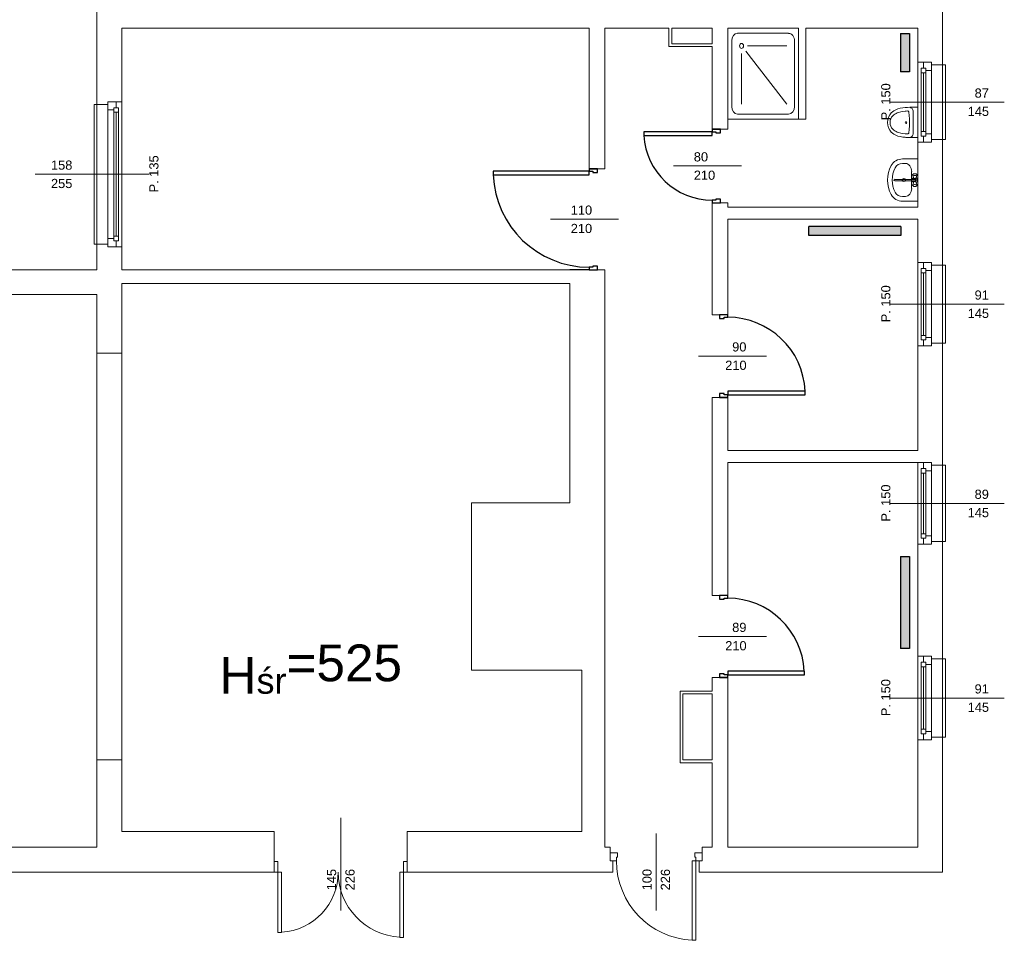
# Model space of a CAD drawing. Header units: millimetres. Extents: x 12683 to 90307, y 30842 to 62253.
# Tile 88 of 152: x 42182 to 43255, y 57746 to 58749. Entities that reach past the tile are written whole.
import ezdxf

# ---------------------------------------------------------------- set-up
doc = ezdxf.new("R2010")
doc.units = ezdxf.units.MM
doc.header["$LTSCALE"] = 0.6
doc.layers.add('zzz_podklady_drzwi', color=252, linetype='Continuous')
doc.layers.add('zzz_podklady_grzejniki_ist', color=252, linetype='Continuous')
for name, color, linetype, lineweight in [('zzz_podklady_drzwi_opisy', 252, 'Continuous', 15), ('zzz_podklady_okna_opisy', 252, 'Continuous', 15), ('zzz_podklady_opisy', 252, 'Continuous', 15), ('zzz_podklady_sciany', 252, 'Continuous', 15)]:
    doc.layers.add(name, color=color, linetype=linetype, lineweight=lineweight)
doc.styles.add('GENERATED_STYLE_1', font='ARIAL.TTF')

msp = doc.modelspace()

# ---------------------------------------------------------------- hatches: boundary and pattern name
at = {"layer": 'zzz_podklady_grzejniki_ist'}
for points in [[(43141.4, 58692.2), (43151.4, 58692.2), (43151.4, 58734), (43141.4, 58734)], [(43041.8, 58523.9), (43041.8, 58513.9), (43141.8, 58513.9), (43141.8, 58523.9)], [(43141.4, 58064.3), (43151.4, 58064.3), (43151.4, 58164.3), (43141.4, 58164.3)]]:
    msp.add_hatch(color=256, dxfattribs=at).paths.add_polyline_path(points, flags=0)

# ---------------------------------------------------------------- linework, layer by layer
at = {"layer": 'zzz_podklady_drzwi'}
for p, q in [((42936.4, 58629.7), (42945.4, 58629.7)), ((42936.4, 58629.7), (42936.4, 58626.9)), ((42945.4, 58629.7), (42936.4, 58629.7)), ((42936.4, 58629.7), (42945.4, 58629.7)), ((42945.4, 58625.7), (42945.4, 58629.7)), ((42936.4, 58626.9), (42862, 58626.9)), ((42862, 58626.9), (42862, 58622.9)), ((42862, 58622.9), (42936.4, 58622.9)), ((42936.4, 58626.9), (42940.4, 58626.9)), ((42936.4, 58622.9), (42936.4, 58626.9)), ((42940.4, 58626.9), (42940.4, 58625.7)), ((42940.4, 58625.7), (42945.4, 58625.7)), ((42802.4, 58586.7), (42811.4, 58586.7)), ((42802.4, 58586.7), (42802.4, 58583.9)), ((42811.4, 58586.7), (42802.4, 58586.7)), ((42802.4, 58586.7), (42811.4, 58586.7)), ((42811.4, 58582.7), (42811.4, 58586.7)), ((42802.4, 58583.9), (42698, 58583.9)), ((42698, 58583.9), (42698, 58579.9)), ((42698, 58579.9), (42802.4, 58579.9)), ((42802.4, 58583.9), (42806.4, 58583.9)), ((42802.4, 58579.9), (42802.4, 58583.9)), ((42806.4, 58583.9), (42806.4, 58582.7)), ((42806.4, 58582.7), (42811.4, 58582.7)), ((42945.4, 58553.7), (42940.4, 58553.7)), ((42940.4, 58553.7), (42940.4, 58552.5)), ((42945.4, 58549.7), (42945.4, 58553.7)), ((42940.4, 58552.5), (42936.4, 58552.5)), ((42936.4, 58552.5), (42936.4, 58549.7)), ((42936.4, 58549.7), (42945.4, 58549.7)), ((42936.4, 58549.7), (42945.4, 58549.7)), ((42936.4, 58549.7), (42945.4, 58549.7)), ((42806.4, 58479.5), (42802.4, 58479.5)), ((42802.4, 58479.5), (42802.4, 58476.7)), ((42811.4, 58480.7), (42806.4, 58480.7)), ((42806.4, 58480.7), (42806.4, 58479.5)), ((42811.4, 58476.7), (42811.4, 58480.7)), ((42802.4, 58476.7), (42781.4, 58476.7)), ((42802.4, 58476.7), (42811.4, 58476.7)), ((42802.4, 58476.7), (42811.4, 58476.7)), ((42802.4, 58476.7), (42811.4, 58476.7)), ((42953.4, 58427.7), (42944.4, 58427.7)), ((42944.4, 58427.7), (42944.4, 58423.7)), ((42953.4, 58427.7), (42944.4, 58427.7)), ((42953.4, 58427.7), (42944.4, 58427.7)), ((42949.4, 58423.7), (42949.4, 58424.9)), ((42949.4, 58424.9), (42953.4, 58424.9)), ((42953.4, 58424.9), (42953.4, 58427.7)), ((42944.4, 58423.7), (42949.4, 58423.7)), ((42949.4, 58341.7), (42944.4, 58341.7)), ((42944.4, 58341.7), (42944.4, 58337.7)), ((42949.4, 58340.5), (42949.4, 58341.7)), ((42953.4, 58340.5), (42949.4, 58340.5)), ((43037.8, 58344.5), (42953.4, 58344.5)), ((42953.4, 58344.5), (42953.4, 58340.5)), ((42953.4, 58337.7), (42953.4, 58340.5)), ((42953.4, 58340.5), (43037.8, 58340.5)), ((43037.8, 58340.5), (43037.8, 58344.5)), ((42953.4, 58337.7), (42944.4, 58337.7)), ((42944.4, 58337.7), (42953.4, 58337.7)), ((42953.4, 58337.7), (42944.4, 58337.7)), ((42953.4, 58121.7), (42944.4, 58121.7)), ((42944.4, 58121.7), (42944.4, 58117.7)), ((42953.4, 58121.7), (42944.4, 58121.7)), ((42953.4, 58121.7), (42944.4, 58121.7)), ((42944.4, 58117.7), (42949.4, 58117.7)), ((42949.4, 58117.7), (42949.4, 58118.9)), ((42949.4, 58118.9), (42953.4, 58118.9)), ((42953.4, 58118.9), (42953.4, 58121.7)), ((43036.8, 58039.5), (42953.4, 58039.5)), ((42953.4, 58039.5), (42953.4, 58035.5)), ((43036.8, 58035.5), (43036.8, 58039.5)), ((42949.4, 58036.7), (42944.4, 58036.7)), ((42944.4, 58036.7), (42944.4, 58032.7)), ((42953.4, 58032.7), (42944.4, 58032.7)), ((42944.4, 58032.7), (42953.4, 58032.7)), ((42953.4, 58032.7), (42944.4, 58032.7)), ((42949.4, 58035.5), (42949.4, 58036.7)), ((42953.4, 58035.5), (42949.4, 58035.5)), ((42953.4, 58032.7), (42953.4, 58035.5)), ((42953.4, 58035.5), (43036.8, 58035.5))]:
    msp.add_line(p, q, dxfattribs=at)
for centre, radius, start, end in [((42936.4, 58626.9), 74.4, 183.0819, 270), ((42802.4, 58583.9), 104.4, 182.1958, 270), ((42953.4, 58340.5), 84.4, 2.7165, 90), ((42953.4, 58035.5), 83.4, 2.7491, 90)]:
    msp.add_arc(centre, radius, start, end, dxfattribs=at)
at = {"layer": 'zzz_podklady_drzwi_opisy'}
for p, q in [((42894.3, 58589.7), (42968.4, 58589.7)), ((42760.3, 58531.7), (42834.4, 58531.7)), ((42995.5, 58382.7), (42921.4, 58382.7)), ((42995.5, 58077.2), (42921.4, 58077.2))]:
    msp.add_line(p, q, dxfattribs=at)
at = {"layer": 'zzz_podklady_grzejniki_ist'}
for p, q in [((43141.4, 58734), (43151.4, 58734)), ((43141.4, 58734), (43141.4, 58692.2)), ((43151.4, 58734), (43151.4, 58692.2)), ((43151.4, 58692.2), (43141.4, 58692.2)), ((43041.8, 58513.9), (43041.8, 58523.9)), ((43141.8, 58523.9), (43041.8, 58523.9)), ((43141.8, 58523.9), (43141.8, 58513.9)), ((43141.8, 58513.9), (43041.8, 58513.9)), ((43141.4, 58164.3), (43151.4, 58164.3)), ((43141.4, 58164.3), (43141.4, 58064.3)), ((43151.4, 58164.3), (43151.4, 58064.3)), ((43151.4, 58064.3), (43141.4, 58064.3))]:
    msp.add_line(p, q, dxfattribs=at)
at = {"layer": 'zzz_podklady_okna_opisy'}
for p, q in [((42531.9, 57778.6), (42531.9, 57879.7)), ((42875.4, 57778.6), (42875.4, 57862.7))]:
    msp.add_line(p, q, dxfattribs=at)
at = {"layer": 'zzz_podklady_sciany'}
for p, q in [((42266.4, 58766.7), (42266.4, 58656.7)), ((43187.4, 58699.7), (43187.4, 58766.7)), ((42293.4, 58659.7), (42293.4, 58739.7)), ((42293.4, 58739.7), (42802.4, 58739.7)), ((42802.4, 58739.7), (42802.4, 58586.7)), ((42819.4, 58739.7), (42889.4, 58739.7)), ((42819.4, 58586.7), (42819.4, 58739.7)), ((42889.4, 58739.7), (42889.4, 58719.7)), ((42892.4, 58739.7), (42936.4, 58739.7)), ((42892.4, 58722.7), (42892.4, 58739.7)), ((42936.4, 58739.7), (42936.4, 58722.7)), ((42953.4, 58739.7), (43030.4, 58739.7)), ((42953.4, 58629.7), (42953.4, 58739.7)), ((42953.4, 58739.7), (42953.4, 58640.7)), ((43030.4, 58739.7), (42953.4, 58739.7)), ((43030.4, 58739.7), (43030.4, 58640.7)), ((43030.4, 58640.7), (43030.4, 58739.7)), ((43038.4, 58739.7), (43160.4, 58739.7)), ((43038.4, 58640.7), (43038.4, 58739.7)), ((43160.4, 58739.7), (43160.4, 58702.7)), ((42957.7, 58725.9), (42957.7, 58654.4)), ((42964.1, 58734.2), (43019.7, 58734.2)), ((43026.1, 58725.9), (43026.1, 58654.4)), ((42889.4, 58719.7), (42936.4, 58719.7)), ((42936.4, 58722.7), (42892.4, 58722.7)), ((42936.4, 58719.7), (42936.4, 58629.7)), ((42972.9, 58714.6), (43017.6, 58657.2)), ((42974.8, 58720.4), (43017.6, 58720.4)), ((42968.4, 58712.2), (42968.4, 58657.2)), ((43166.4, 58702.7), (43160.4, 58702.7)), ((43160.4, 58615.7), (43160.4, 58702.7)), ((43160.4, 58615.7), (43160.4, 58702.7)), ((43175.4, 58702.7), (43166.4, 58702.7)), ((43166.4, 58702.7), (43175.4, 58702.7)), ((43175.4, 58702.7), (43166.4, 58702.7)), ((43175.4, 58699.7), (43175.4, 58702.7)), ((43175.4, 58699.7), (43175.4, 58702.7)), ((43187.4, 58699.7), (43175.4, 58699.7)), ((43187.4, 58618.7), (43187.4, 58699.7)), ((43190.4, 58699.7), (43187.4, 58699.7)), ((43190.4, 58618.7), (43190.4, 58699.7)), ((42263.4, 58504.7), (42263.4, 58656.7)), ((42263.4, 58656.7), (42266.4, 58656.7)), ((42266.4, 58656.7), (42278.4, 58656.7)), ((42266.4, 58504.7), (42266.4, 58656.7)), ((42278.4, 58656.7), (42278.4, 58659.7)), ((42278.4, 58659.7), (42287.4, 58659.7)), ((42287.4, 58659.7), (42278.4, 58659.7)), ((42278.4, 58659.7), (42287.4, 58659.7)), ((42278.4, 58656.7), (42278.4, 58659.7)), ((42287.4, 58659.7), (42293.4, 58659.7)), ((42293.4, 58501.7), (42293.4, 58659.7)), ((42293.4, 58501.7), (42293.4, 58659.7)), ((43134.1, 58649.8), (43132.7, 58648.8)), ((43135.6, 58650.6), (43134.1, 58649.8)), ((43137.1, 58651.3), (43135.6, 58650.6)), ((43138.7, 58651.8), (43137.1, 58651.3)), ((43141.3, 58652.5), (43138.7, 58651.8)), ((43143.9, 58652.9), (43141.3, 58652.5)), ((43146.5, 58653.3), (43143.9, 58652.9)), ((43144.2, 58649.1), (43146.7, 58649.4)), ((43147.3, 58653.4), (43146.5, 58653.3)), ((43146.7, 58649.4), (43147.5, 58649.5)), ((43149.2, 58653.5), (43147.3, 58653.4)), ((43147.5, 58649.5), (43149.3, 58649.6)), ((43151.6, 58653.6), (43149.2, 58653.5)), ((43149.3, 58649.6), (43149.6, 58649.6)), ((43149.6, 58649.6), (43149.8, 58649.5)), ((43149.8, 58649.5), (43150, 58649.3)), ((43150, 58649.3), (43150.2, 58649)), ((43151.6, 58653.6), (43152.3, 58653.5)), ((43152, 58653.6), (43151.6, 58653.6)), ((43155.3, 58653.6), (43152, 58653.6)), ((43152.3, 58653.5), (43152.9, 58653.2)), ((43152.9, 58653.2), (43153.5, 58652.7)), ((43153.5, 58652.7), (43154.1, 58652.2)), ((43154.1, 58652.2), (43154.5, 58651.5)), ((43154.5, 58651.5), (43154.9, 58650.7)), ((43154.9, 58650.7), (43155.2, 58649.9)), ((43155.2, 58649.9), (43155.3, 58649)), ((43155.7, 58653.6), (43155.3, 58653.6)), ((43158, 58653.6), (43155.7, 58653.6)), ((42953.4, 58640.7), (43030.4, 58640.7)), ((42964.1, 58646.2), (43019.7, 58646.2)), ((43030.4, 58640.7), (43038.4, 58640.7)), ((43127.6, 58640.1), (43127.4, 58637.1)), ((43128.4, 58643), (43127.6, 58640.1)), ((43129.7, 58645.5), (43128.4, 58643)), ((43131.4, 58647.6), (43129.7, 58645.5)), ((43130.2, 58637.1), (43130.4, 58639.2)), ((43130.4, 58639.2), (43130.9, 58641.2)), ((43130.9, 58641.2), (43131.8, 58642.9)), ((43132.7, 58648.8), (43131.4, 58647.6)), ((43131.8, 58642.9), (43133.1, 58644.4)), ((43133.1, 58644.4), (43134.1, 58645.4)), ((43134.1, 58645.4), (43135.3, 58646.2)), ((43135.3, 58646.2), (43136.6, 58647)), ((43136.6, 58647), (43137.9, 58647.6)), ((43137.9, 58647.6), (43139.3, 58648)), ((43139.3, 58648), (43141.7, 58648.6)), ((43141.7, 58648.6), (43144.2, 58649.1)), ((43150.2, 58649), (43150.4, 58648.7)), ((43150.4, 58648.7), (43150.4, 58648.3)), ((43150.4, 58648.3), (43150.9, 58644.6)), ((43150.9, 58644.6), (43151.2, 58640.9)), ((43151.2, 58640.9), (43151.2, 58639.8)), ((43151.2, 58639.8), (43151.2, 58634.4)), ((43155.3, 58649), (43155.4, 58648)), ((43155.4, 58648), (43155.4, 58626.2)), ((42936.4, 58629.7), (42953.4, 58629.7)), ((43127.4, 58637.1), (43127.6, 58634.1)), ((43127.6, 58634.1), (43128.4, 58631.2)), ((43128.4, 58631.2), (43129.7, 58628.7)), ((43129.7, 58628.7), (43131.4, 58626.6)), ((43130.4, 58635), (43130.2, 58637.1)), ((43130.9, 58633), (43130.4, 58635)), ((43131.8, 58631.3), (43130.9, 58633)), ((43133.1, 58629.8), (43131.8, 58631.3)), ((43134.1, 58628.8), (43133.1, 58629.8)), ((43135.3, 58627.9), (43134.1, 58628.8)), ((43136.6, 58627.2), (43135.3, 58627.9)), ((43150.9, 58629.6), (43150.4, 58625.8)), ((43151.2, 58633.3), (43150.9, 58629.6)), ((43151.2, 58634.4), (43151.2, 58633.3)), ((43131.4, 58626.6), (43132.7, 58625.4)), ((43132.7, 58625.4), (43134.1, 58624.4)), ((43134.1, 58624.4), (43135.6, 58623.5)), ((43135.6, 58623.5), (43137.1, 58622.9)), ((43137.9, 58626.6), (43136.6, 58627.2)), ((43137.1, 58622.9), (43138.7, 58622.3)), ((43139.3, 58626.2), (43137.9, 58626.6)), ((43138.7, 58622.3), (43141.3, 58621.7)), ((43141.7, 58625.6), (43139.3, 58626.2)), ((43141.3, 58621.7), (43143.9, 58621.2)), ((43144.2, 58625.1), (43141.7, 58625.6)), ((43143.9, 58621.2), (43146.5, 58620.9)), ((43146.7, 58624.8), (43144.2, 58625.1)), ((43146.5, 58620.9), (43147.3, 58620.8)), ((43147.5, 58624.7), (43146.7, 58624.8)), ((43147.3, 58620.8), (43149.2, 58620.7)), ((43149.3, 58624.6), (43147.5, 58624.7)), ((43149.2, 58620.7), (43151.7, 58620.6)), ((43149.6, 58624.6), (43149.3, 58624.6)), ((43149.8, 58624.7), (43149.6, 58624.6)), ((43150, 58624.9), (43149.8, 58624.7)), ((43150.2, 58625.2), (43150, 58624.9)), ((43150.4, 58625.5), (43150.2, 58625.2)), ((43150.4, 58625.8), (43150.4, 58625.5)), ((43152.3, 58620.7), (43151.6, 58620.6)), ((43152, 58620.6), (43151.6, 58620.6)), ((43155.3, 58620.6), (43152, 58620.6)), ((43152.9, 58621), (43152.3, 58620.7)), ((43153.5, 58621.4), (43152.9, 58621)), ((43154.1, 58622), (43153.5, 58621.4)), ((43154.5, 58622.7), (43154.1, 58622)), ((43154.9, 58623.5), (43154.5, 58622.7)), ((43155.2, 58624.3), (43154.9, 58623.5)), ((43155.3, 58625.2), (43155.2, 58624.3)), ((43155.4, 58626.2), (43155.3, 58625.2)), ((43156.1, 58620.6), (43155.3, 58620.6)), ((43187.4, 58618.7), (43175.4, 58618.7)), ((43175.4, 58618.7), (43175.4, 58615.7)), ((43175.4, 58618.7), (43175.4, 58615.7)), ((43187.4, 58481.7), (43187.4, 58618.7)), ((43187.4, 58618.7), (43190.4, 58618.7)), ((43166.4, 58615.7), (43160.4, 58615.7)), ((43160.4, 58615.7), (43160.4, 58544.7)), ((43175.4, 58615.7), (43166.4, 58615.7)), ((43175.4, 58615.7), (43166.4, 58615.7)), ((43175.4, 58615.7), (43166.4, 58615.7)), ((43160.4, 58597.4), (43143.6, 58597.4)), ((43160.4, 58551.4), (43160.4, 58597.4)), ((42802.4, 58586.7), (42819.4, 58586.7)), ((43147, 58592.4), (43143.6, 58592.4)), ((43157.3, 58575.1), (43135.2, 58575.1)), ((43153.6, 58583.5), (43153.6, 58583.5)), ((43153.6, 58565.2), (43153.6, 58583.5)), ((43154.9, 58580.4), (43154.7, 58580.1)), ((43154.7, 58580.1), (43154.9, 58579.8)), ((43155.9, 58576.4), (43154.7, 58580.1)), ((43154.9, 58580.4), (43155.2, 58580.9)), ((43154.9, 58579.8), (43155.3, 58579.6)), ((43155.6, 58581.1), (43155.2, 58580.9)), ((43155.3, 58579.6), (43155.9, 58579.4)), ((43156.1, 58581.3), (43155.6, 58581.1)), ((43155.9, 58579.4), (43156.7, 58579.3)), ((43156.8, 58581.3), (43156.1, 58581.3)), ((43156.7, 58579.3), (43157.5, 58579.3)), ((43157.5, 58581.3), (43156.8, 58581.3)), ((43158.1, 58581.3), (43157.5, 58581.3)), ((43157.5, 58579.3), (43158.3, 58579.4)), ((43158.7, 58581.1), (43158.1, 58581.3)), ((43158.3, 58576.4), (43159.5, 58580.1)), ((43158.3, 58579.4), (43159, 58579.6)), ((43159, 58580.9), (43158.7, 58581.1)), ((43159.4, 58580.4), (43159, 58580.9)), ((43159, 58579.6), (43159.4, 58579.8)), ((43159.5, 58580.1), (43159.4, 58580.4)), ((43159.4, 58579.8), (43159.5, 58580.1)), ((43135.2, 58573.6), (43157.3, 58573.6)), ((43155.9, 58572.3), (43154.7, 58568.6)), ((43154.9, 58568.9), (43154.7, 58568.6)), ((43154.7, 58568.6), (43154.9, 58568.3)), ((43155.3, 58569.1), (43154.9, 58568.9)), ((43154.9, 58568.3), (43155.2, 58567.8)), ((43155.2, 58567.8), (43155.6, 58567.6)), ((43155.9, 58569.3), (43155.3, 58569.1)), ((43155.6, 58567.6), (43156.1, 58567.4)), ((43156.7, 58569.4), (43155.9, 58569.3)), ((43156.1, 58567.4), (43156.8, 58567.4)), ((43157.5, 58569.4), (43156.7, 58569.4)), ((43156.8, 58567.4), (43157.5, 58567.4)), ((43158.3, 58569.3), (43157.5, 58569.4)), ((43157.5, 58567.4), (43158.1, 58567.4)), ((43158.1, 58567.4), (43158.7, 58567.6)), ((43158.3, 58572.3), (43159.5, 58568.6)), ((43159, 58569.1), (43158.3, 58569.3)), ((43158.7, 58567.6), (43159, 58567.8)), ((43159.4, 58568.9), (43159, 58569.1)), ((43159.4, 58568.3), (43159, 58567.8)), ((43159.5, 58568.6), (43159.4, 58568.9)), ((43159.4, 58568.3), (43159.5, 58568.6)), ((43147, 58556.4), (43143.6, 58556.4)), ((42936.4, 58549.7), (42953.4, 58549.7)), ((42936.4, 58549.7), (42936.4, 58427.7)), ((42953.4, 58544.7), (42953.4, 58549.7)), ((43160.4, 58544.7), (42953.4, 58544.7)), ((43160.4, 58551.4), (43143.6, 58551.4)), ((42953.4, 58427.7), (42953.4, 58531.7)), ((42953.4, 58531.7), (43160.4, 58531.7)), ((43160.4, 58531.7), (43160.4, 58484.7)), ((42266.4, 58504.7), (42263.4, 58504.7)), ((42266.4, 58504.7), (42278.4, 58504.7)), ((42266.4, 58504.7), (42266.4, 58476.7)), ((42278.4, 58504.7), (42278.4, 58501.7)), ((42278.4, 58504.7), (42278.4, 58501.7)), ((42278.4, 58501.7), (42287.4, 58501.7)), ((42278.4, 58501.7), (42287.4, 58501.7)), ((42278.4, 58501.7), (42287.4, 58501.7)), ((42287.4, 58501.7), (42293.4, 58501.7)), ((42293.4, 58476.7), (42293.4, 58501.7)), ((43166.4, 58484.7), (43160.4, 58484.7)), ((43160.4, 58393.7), (43160.4, 58484.7)), ((43160.4, 58393.7), (43160.4, 58484.7)), ((43175.4, 58484.7), (43166.4, 58484.7)), ((43166.4, 58484.7), (43175.4, 58484.7)), ((43175.4, 58484.7), (43166.4, 58484.7)), ((43175.4, 58481.7), (43175.4, 58484.7)), ((43175.4, 58481.7), (43175.4, 58484.7)), ((43187.4, 58481.7), (43175.4, 58481.7)), ((43187.4, 58396.7), (43187.4, 58481.7)), ((43190.4, 58481.7), (43187.4, 58481.7)), ((43190.4, 58396.7), (43190.4, 58481.7)), ((42266.4, 58476.7), (41954.4, 58476.7)), ((42819.4, 58476.7), (42293.4, 58476.7)), ((42811.4, 58476.7), (42819.4, 58476.7)), ((42819.4, 58222.7), (42819.4, 58476.7)), ((42293.4, 58385.7), (42293.4, 58461.7)), ((42293.4, 58461.7), (42781.4, 58461.7)), ((42781.4, 58461.7), (42781.4, 58222.7)), ((41981.4, 58449.7), (42266.4, 58449.7)), ((42266.4, 58449.7), (42266.4, 58385.7)), ((42953.4, 58427.7), (42936.4, 58427.7)), ((43166.4, 58393.7), (43160.4, 58393.7)), ((43160.4, 58393.7), (43160.4, 58279.7)), ((43175.4, 58393.7), (43166.4, 58393.7)), ((43175.4, 58393.7), (43166.4, 58393.7)), ((43175.4, 58393.7), (43166.4, 58393.7)), ((43187.4, 58396.7), (43175.4, 58396.7)), ((43175.4, 58396.7), (43175.4, 58393.7)), ((43175.4, 58396.7), (43175.4, 58393.7)), ((43187.4, 58263.7), (43187.4, 58396.7)), ((43187.4, 58396.7), (43190.4, 58396.7)), ((42266.4, 58385.7), (42293.4, 58385.7)), ((42266.4, 58385.7), (42266.4, 57942.7)), ((42293.4, 57942.7), (42293.4, 58385.7)), ((42953.4, 58337.7), (42936.4, 58337.7)), ((42936.4, 58337.7), (42936.4, 58121.7)), ((42953.4, 58279.7), (42953.4, 58337.7)), ((43160.4, 58279.7), (42953.4, 58279.7)), ((42953.4, 58121.7), (42953.4, 58266.7)), ((42953.4, 58266.7), (43160.4, 58266.7)), ((43166.4, 58266.7), (43160.4, 58266.7)), ((43160.4, 58177.7), (43160.4, 58266.7)), ((43160.4, 58177.7), (43160.4, 58266.7)), ((43175.4, 58266.7), (43166.4, 58266.7)), ((43166.4, 58266.7), (43175.4, 58266.7)), ((43175.4, 58266.7), (43166.4, 58266.7)), ((43175.4, 58263.7), (43175.4, 58266.7)), ((43175.4, 58263.7), (43175.4, 58266.7)), ((43187.4, 58263.7), (43175.4, 58263.7)), ((43187.4, 58180.7), (43187.4, 58263.7)), ((43190.4, 58263.7), (43187.4, 58263.7)), ((43190.4, 58180.7), (43190.4, 58263.7)), ((42781.4, 58222.7), (42674.4, 58222.7)), ((42674.4, 58222.7), (42674.4, 58040.7)), ((42819.4, 58040.7), (42819.4, 58222.7)), ((43166.4, 58177.7), (43160.4, 58177.7)), ((43160.4, 58177.7), (43160.4, 58055.7)), ((43175.4, 58177.7), (43166.4, 58177.7)), ((43175.4, 58177.7), (43166.4, 58177.7)), ((43175.4, 58177.7), (43166.4, 58177.7)), ((43187.4, 58180.7), (43175.4, 58180.7)), ((43175.4, 58180.7), (43175.4, 58177.7)), ((43175.4, 58180.7), (43175.4, 58177.7)), ((43187.4, 58052.7), (43187.4, 58180.7)), ((43187.4, 58180.7), (43190.4, 58180.7)), ((42953.4, 58121.7), (42936.4, 58121.7)), ((43166.4, 58055.7), (43160.4, 58055.7)), ((43160.4, 57964.7), (43160.4, 58055.7)), ((43160.4, 57964.7), (43160.4, 58055.7)), ((43175.4, 58055.7), (43166.4, 58055.7)), ((43166.4, 58055.7), (43175.4, 58055.7)), ((43175.4, 58055.7), (43166.4, 58055.7)), ((43175.4, 58052.7), (43175.4, 58055.7)), ((43175.4, 58052.7), (43175.4, 58055.7)), ((43187.4, 58052.7), (43175.4, 58052.7)), ((43187.4, 57967.7), (43187.4, 58052.7)), ((43190.4, 58052.7), (43187.4, 58052.7)), ((43190.4, 57967.7), (43190.4, 58052.7)), ((42674.4, 58040.7), (42794.4, 58040.7)), ((42794.4, 58040.7), (42794.4, 57864.7)), ((42819.4, 57847.7), (42819.4, 58040.7)), ((42953.4, 58032.7), (42936.4, 58032.7)), ((42936.4, 58032.7), (42936.4, 58017.7)), ((42953.4, 57847.7), (42953.4, 58032.7)), ((42936.4, 58017.7), (42901.4, 58017.7)), ((42901.4, 58017.7), (42901.4, 57939.7)), ((42904.4, 58014.7), (42936.4, 58014.7)), ((42904.4, 57942.7), (42904.4, 58014.7)), ((42936.4, 58014.7), (42936.4, 57942.7)), ((43166.4, 57964.7), (43160.4, 57964.7)), ((43160.4, 57964.7), (43160.4, 57847.7)), ((43175.4, 57964.7), (43166.4, 57964.7)), ((43175.4, 57964.7), (43166.4, 57964.7)), ((43175.4, 57964.7), (43166.4, 57964.7)), ((43187.4, 57967.7), (43175.4, 57967.7)), ((43175.4, 57967.7), (43175.4, 57964.7)), ((43175.4, 57967.7), (43175.4, 57964.7)), ((43187.4, 57820.7), (43187.4, 57967.7)), ((43187.4, 57967.7), (43190.4, 57967.7)), ((42293.4, 57942.7), (42266.4, 57942.7)), ((42266.4, 57942.7), (42266.4, 57847.7)), ((42293.4, 57864.7), (42293.4, 57942.7)), ((42936.4, 57942.7), (42904.4, 57942.7)), ((42901.4, 57939.7), (42936.4, 57939.7)), ((42936.4, 57939.7), (42936.4, 57847.7)), ((42459.4, 57864.7), (42293.4, 57864.7)), ((42459.4, 57832.2), (42459.4, 57864.7)), ((42604.4, 57832.2), (42604.4, 57864.7)), ((42794.4, 57864.7), (42604.4, 57864.7)), ((42266.4, 57847.7), (41981.4, 57847.7)), ((42825.4, 57847.7), (42819.4, 57847.7)), ((42825.4, 57841.7), (42825.4, 57847.7)), ((42925.4, 57841.7), (42925.4, 57847.7)), ((42936.4, 57847.7), (42925.4, 57847.7)), ((43160.4, 57847.7), (42953.4, 57847.7)), ((42825.4, 57832.7), (42825.4, 57841.7)), ((42825.4, 57841.7), (42833.4, 57841.7)), ((42825.4, 57832.7), (42825.4, 57841.7)), ((42825.4, 57832.7), (42825.4, 57841.7)), ((42833.4, 57836.7), (42832.2, 57836.7)), ((42832.2, 57836.7), (42832.2, 57832.7)), ((42833.4, 57841.7), (42833.4, 57836.7)), ((42917.4, 57836.7), (42917.4, 57841.7)), ((42917.4, 57841.7), (42925.4, 57841.7)), ((42918.6, 57836.7), (42917.4, 57836.7)), ((42918.6, 57832.7), (42918.6, 57836.7)), ((42925.4, 57832.7), (42925.4, 57841.7)), ((42925.4, 57841.7), (42925.4, 57832.7)), ((42925.4, 57832.7), (42925.4, 57841.7)), ((42459.4, 57820.7), (42459.4, 57832.2)), ((42459.4, 57832.2), (42463.4, 57832.2)), ((42459.4, 57820.7), (42459.4, 57832.2)), ((42459.4, 57820.7), (42459.4, 57832.2)), ((42463.4, 57832.2), (42463.4, 57820.7)), ((42600.4, 57820.7), (42600.4, 57832.2)), ((42600.4, 57832.2), (42604.4, 57832.2)), ((42604.4, 57820.7), (42604.4, 57832.2)), ((42604.4, 57832.2), (42604.4, 57820.7)), ((42604.4, 57820.7), (42604.4, 57832.2)), ((42828.4, 57832.7), (42825.4, 57832.7)), ((42832.2, 57832.7), (42825.4, 57832.7)), ((42828.4, 57832.7), (42825.4, 57832.7)), ((42828.4, 57820.7), (42828.4, 57832.7)), ((42914.6, 57746.3), (42914.6, 57832.7)), ((42914.6, 57832.7), (42918.6, 57832.7)), ((42925.4, 57832.7), (42918.6, 57832.7)), ((42918.6, 57832.7), (42918.6, 57746.3)), ((42922.4, 57820.7), (42922.4, 57832.7)), ((42922.4, 57832.7), (42925.4, 57832.7)), ((42922.4, 57832.7), (42925.4, 57832.7)), ((41954.4, 57820.7), (42293.4, 57820.7)), ((42293.4, 57820.7), (42459.4, 57820.7)), ((42463.4, 57820.7), (42459.4, 57820.7)), ((42463.4, 57820.7), (42463.4, 57754.9)), ((42467.4, 57820.7), (42463.4, 57820.7)), ((42467.4, 57754.9), (42467.4, 57820.7)), ((42596.4, 57749.5), (42596.4, 57820.7)), ((42596.4, 57820.7), (42600.4, 57820.7)), ((42600.4, 57820.7), (42600.4, 57749.5)), ((42604.4, 57820.7), (42600.4, 57820.7)), ((42604.4, 57820.7), (42794.4, 57820.7)), ((42794.4, 57820.7), (42828.4, 57820.7)), ((42922.4, 57820.7), (43187.4, 57820.7)), ((42463.4, 57754.9), (42467.4, 57754.9)), ((42600.4, 57749.5), (42596.4, 57749.5)), ((42918.6, 57746.3), (42914.6, 57746.3))]:
    msp.add_line(p, q, dxfattribs=at)
msp.add_circle((43145.2, 58574.4), 1.75, dxfattribs=at)
for centre, radius, start, end in [((43143.6, 58583.5), 13.9, 90, 151.5254), ((43160.4, 58574.4), 33, 151.5254, 208.4746), ((43160.4, 58574.4), 28, 151.5254, 208.4746), ((43143.6, 58583.5), 8.89, 90, 151.5254), ((43135.2, 58574.4), 0.788, 90, 270), ((43157.1, 58574.4), 3, 117.9765, 164.7747), ((43157.1, 58574.4), 1.68, 208.0549, 151.9451), ((43157.1, 58574.4), 0.8, 280, 80), ((43157.1, 58574.4), 3, 297.9765, 62.0235), ((43157.1, 58574.4), 3, 195.2253, 242.0235), ((43143.6, 58565.2), 13.9, 208.4746, 270), ((43143.6, 58565.2), 8.89, 208.4746, 270), ((42918.6, 57832.7), 86.4, 180, 267.3465), ((42463.4, 57820.7), 65.8, 273.4809, 0), ((42600.4, 57820.7), 71.2, 180, 266.7863)]:
    msp.add_arc(centre, radius, start, end, dxfattribs=at)
for centre, major_axis, ratio, start_param, end_param in [((42964.1, 58725.9), (0, -8.25), 0.777778, 3.141593, 4.712389), ((43019.7, 58725.9), (0, -8.25), 0.777778, 1.570796, 3.141593), ((42964.1, 58654.4), (0, -8.25), 0.777778, 4.712389, 6.283185), ((43019.7, 58654.4), (0, -8.25), 0.777778, 0, 1.570796), ((43147, 58583.5), (0, -8.89), 0.750558, 1.570796, 3.141593), ((43147, 58565.2), (0, 8.89), 0.750558, 3.141593, 4.712389)]:
    msp.add_ellipse(centre, major_axis=major_axis, ratio=ratio, start_param=start_param, end_param=end_param, dxfattribs=at)
for centre, major_axis, ratio in [((42968.4, 58720.4), (0, 2.75), 0.777778), ((43147.5, 58637), (0, -0.927), 0.93164)]:
    msp.add_ellipse(centre, major_axis=major_axis, ratio=ratio, dxfattribs=at)

# ---------------------------------------------------------------- texts
at = {"layer": 'zzz_podklady_drzwi_opisy', "char_height": 10, "attachment_point": 7, "style": 'GENERATED_STYLE_1'}
for s, insert in [('{80}', (42916.4, 58594.5)), ('{210}', (42916.4, 58574.5)), ('{110}', (42782.4, 58536.5)), ('{210}', (42782.4, 58516.5)), ('{90}', (42958.2, 58387.5)), ('{210}', (42950.6, 58367.5)), ('{89}', (42958.2, 58082)), ('{210}', (42950.6, 58062))]:
    msp.add_mtext(s, dxfattribs=dict(at, insert=insert))
at = {"layer": 'zzz_podklady_okna_opisy', "char_height": 10, "attachment_point": 7, "rotation": 90, "style": 'GENERATED_STYLE_1'}
for s, insert in [('{P. 150}', (43130.6, 58639.4)), ('{P. 135}', (42333.6, 58560.9)), ('{P. 150}', (43130.6, 58419.4)), ('{P. 150}', (43130.6, 58202.4)), ('{P. 150}', (43130.6, 57990.4)), ('{145}', (42527.1, 57800.7)), ('{226}', (42547.1, 57800.7)), ('{100}', (42870.6, 57800.7)), ('{226}', (42890.6, 57800.7))]:
    msp.add_mtext(s, dxfattribs=dict(at, insert=insert))
at = {"layer": 'zzz_podklady_okna_opisy', "char_height": 10, "attachment_point": 7, "style": 'GENERATED_STYLE_1'}
for s, insert in [('{87}', (43222.2, 58664)), ('{145}', (43214.6, 58644)), ('{158}', (42216.4, 58585.5)), ('{255}', (42216.4, 58565.5)), ('{91}', (43222.2, 58444)), ('{145}', (43214.6, 58424)), ('{89}', (43222.2, 58227)), ('{145}', (43214.6, 58207)), ('{91}', (43222.2, 58015)), ('{145}', (43214.6, 57995))]:
    msp.add_mtext(s, dxfattribs=dict(at, insert=insert))
at = {"layer": 'zzz_podklady_opisy', "insert": (42499.3, 58048.2), "char_height": 40, "attachment_point": 5, "style": 'GENERATED_STYLE_1'}
msp.add_mtext('{H\\A1{\\H0.7x;\\S ^ śr;}=525}', dxfattribs=at)

# ---------------------------------------------------------------- next in the draw order: wipeouts: each hides what was drawn before it
at = {"ltscale": 2723.615773}
msp.add_wipeout([(43163.9, 58691.2), (43168.9, 58691.2), (43168.9, 58693.7), (43175.4, 58693.7), (43175.4, 58624.7), (43168.9, 58624.7), (43168.9, 58627.2), (43163.9, 58627.2)], dxfattribs=at).dxf.layer = 'zzz_podklady_sciany'
at = {"ltscale": 5529.874073}
msp.add_wipeout([(42289.9, 58648.2), (42284.9, 58648.2), (42284.9, 58650.7), (42278.4, 58650.7), (42278.4, 58510.7), (42284.9, 58510.7), (42284.9, 58513.2), (42289.9, 58513.2)], dxfattribs=at).dxf.layer = 'zzz_podklady_sciany'
at = {"ltscale": 2879.956909}
for points in [[(43163.9, 58473.2), (43168.9, 58473.2), (43168.9, 58475.7), (43175.4, 58475.7), (43175.4, 58402.7), (43168.9, 58402.7), (43168.9, 58405.2), (43163.9, 58405.2)], [(43163.9, 58044.2), (43168.9, 58044.2), (43168.9, 58046.7), (43175.4, 58046.7), (43175.4, 57973.7), (43168.9, 57973.7), (43168.9, 57976.2), (43163.9, 57976.2)]]:
    msp.add_wipeout(points, dxfattribs=at).dxf.layer = 'zzz_podklady_sciany'
at = {"ltscale": 2801.734925}
msp.add_wipeout([(43163.9, 58255.2), (43168.9, 58255.2), (43168.9, 58257.7), (43175.4, 58257.7), (43175.4, 58186.7), (43168.9, 58186.7), (43168.9, 58189.2), (43163.9, 58189.2)], dxfattribs=at).dxf.layer = 'zzz_podklady_sciany'

# ---------------------------------------------------------------- next in the draw order: linework, layer by layer
at = {"layer": 'zzz_podklady_okna_opisy'}
for p, q in [((43254.5, 58659.2), (43130.4, 58659.2)), ((42199.3, 58580.7), (42323.4, 58580.7)), ((43254.5, 58439.2), (43130.4, 58439.2)), ((43254.5, 58222.2), (43130.4, 58222.2)), ((43254.5, 58010.2), (43130.4, 58010.2))]:
    msp.add_line(p, q, dxfattribs=at)
at = {"layer": 'zzz_podklady_sciany'}
for p, q in [((43163.9, 58691.2), (43163.9, 58696.2)), ((43163.9, 58696.2), (43168.9, 58696.2)), ((43166.4, 58696.2), (43166.4, 58702.7)), ((43168.9, 58696.2), (43166.4, 58696.2)), ((43168.9, 58693.7), (43168.9, 58696.2)), ((43168.9, 58696.2), (43168.9, 58691.2)), ((43175.4, 58693.7), (43168.9, 58693.7)), ((43175.4, 58702.7), (43175.4, 58693.7)), ((43175.4, 58693.7), (43175.4, 58624.7)), ((43163.9, 58627.2), (43163.9, 58691.2)), ((43163.9, 58627.2), (43163.9, 58691.2)), ((43168.9, 58691.2), (43163.9, 58691.2)), ((43166.4, 58627.2), (43166.4, 58691.2)), ((43168.9, 58627.2), (43168.9, 58691.2)), ((42278.4, 58659.7), (42278.4, 58650.7)), ((42278.4, 58650.7), (42284.9, 58650.7)), ((42278.4, 58650.7), (42278.4, 58510.7)), ((42284.9, 58650.7), (42284.9, 58653.2)), ((42284.9, 58653.2), (42287.4, 58653.2)), ((42284.9, 58653.2), (42284.9, 58648.2)), ((42289.9, 58653.2), (42284.9, 58653.2)), ((42287.4, 58653.2), (42287.4, 58659.7)), ((42289.9, 58648.2), (42289.9, 58653.2)), ((43160.4, 58653.6), (43158, 58653.6)), ((43160.4, 58653.6), (43160.4, 58620.6)), ((42284.9, 58513.2), (42284.9, 58648.2)), ((42284.9, 58648.2), (42289.9, 58648.2)), ((42287.4, 58513.2), (42287.4, 58648.2)), ((42289.9, 58513.2), (42289.9, 58648.2)), ((42289.9, 58513.2), (42289.9, 58648.2)), ((43160.4, 58620.6), (43156.1, 58620.6)), ((43163.9, 58622.2), (43163.9, 58627.2)), ((43163.9, 58627.2), (43168.9, 58627.2)), ((43168.9, 58622.2), (43163.9, 58622.2)), ((43166.4, 58615.7), (43166.4, 58622.2)), ((43166.4, 58622.2), (43168.9, 58622.2)), ((43168.9, 58627.2), (43168.9, 58622.2)), ((43168.9, 58622.2), (43168.9, 58624.7)), ((43168.9, 58624.7), (43175.4, 58624.7)), ((43175.4, 58624.7), (43175.4, 58615.7)), ((42284.9, 58510.7), (42278.4, 58510.7)), ((42278.4, 58510.7), (42278.4, 58501.7)), ((42289.9, 58513.2), (42284.9, 58513.2)), ((42284.9, 58513.2), (42284.9, 58508.2)), ((42284.9, 58508.2), (42284.9, 58510.7)), ((42289.9, 58508.2), (42289.9, 58513.2)), ((42287.4, 58508.2), (42284.9, 58508.2)), ((42284.9, 58508.2), (42289.9, 58508.2)), ((42287.4, 58501.7), (42287.4, 58508.2)), ((43163.9, 58473.2), (43163.9, 58478.2)), ((43163.9, 58478.2), (43168.9, 58478.2)), ((43166.4, 58478.2), (43166.4, 58484.7)), ((43168.9, 58478.2), (43166.4, 58478.2)), ((43168.9, 58475.7), (43168.9, 58478.2)), ((43168.9, 58478.2), (43168.9, 58473.2)), ((43175.4, 58484.7), (43175.4, 58475.7)), ((43163.9, 58405.2), (43163.9, 58473.2)), ((43163.9, 58405.2), (43163.9, 58473.2)), ((43168.9, 58473.2), (43163.9, 58473.2)), ((43166.4, 58405.2), (43166.4, 58473.2)), ((43175.4, 58475.7), (43168.9, 58475.7)), ((43168.9, 58405.2), (43168.9, 58473.2)), ((43175.4, 58475.7), (43175.4, 58402.7)), ((43163.9, 58400.2), (43163.9, 58405.2)), ((43163.9, 58405.2), (43168.9, 58405.2)), ((43168.9, 58405.2), (43168.9, 58400.2)), ((43168.9, 58400.2), (43168.9, 58402.7)), ((43168.9, 58402.7), (43175.4, 58402.7)), ((43175.4, 58402.7), (43175.4, 58393.7)), ((43168.9, 58400.2), (43163.9, 58400.2)), ((43166.4, 58393.7), (43166.4, 58400.2)), ((43166.4, 58400.2), (43168.9, 58400.2)), ((43166.4, 58260.2), (43166.4, 58266.7)), ((43175.4, 58266.7), (43175.4, 58257.7)), ((43163.9, 58255.2), (43163.9, 58260.2)), ((43163.9, 58260.2), (43168.9, 58260.2)), ((43163.9, 58189.2), (43163.9, 58255.2)), ((43163.9, 58189.2), (43163.9, 58255.2)), ((43168.9, 58255.2), (43163.9, 58255.2)), ((43168.9, 58260.2), (43166.4, 58260.2)), ((43166.4, 58189.2), (43166.4, 58255.2)), ((43168.9, 58257.7), (43168.9, 58260.2)), ((43168.9, 58260.2), (43168.9, 58255.2)), ((43175.4, 58257.7), (43168.9, 58257.7)), ((43168.9, 58189.2), (43168.9, 58255.2)), ((43175.4, 58257.7), (43175.4, 58186.7)), ((43163.9, 58184.2), (43163.9, 58189.2)), ((43163.9, 58189.2), (43168.9, 58189.2)), ((43168.9, 58189.2), (43168.9, 58184.2)), ((43168.9, 58184.2), (43163.9, 58184.2)), ((43166.4, 58177.7), (43166.4, 58184.2)), ((43166.4, 58184.2), (43168.9, 58184.2)), ((43168.9, 58184.2), (43168.9, 58186.7)), ((43168.9, 58186.7), (43175.4, 58186.7)), ((43175.4, 58186.7), (43175.4, 58177.7)), ((43163.9, 58044.2), (43163.9, 58049.2)), ((43163.9, 58049.2), (43168.9, 58049.2)), ((43166.4, 58049.2), (43166.4, 58055.7)), ((43168.9, 58049.2), (43166.4, 58049.2)), ((43168.9, 58046.7), (43168.9, 58049.2)), ((43168.9, 58049.2), (43168.9, 58044.2)), ((43175.4, 58055.7), (43175.4, 58046.7)), ((43163.9, 57976.2), (43163.9, 58044.2)), ((43163.9, 57976.2), (43163.9, 58044.2)), ((43168.9, 58044.2), (43163.9, 58044.2)), ((43166.4, 57976.2), (43166.4, 58044.2)), ((43175.4, 58046.7), (43168.9, 58046.7)), ((43168.9, 57976.2), (43168.9, 58044.2)), ((43175.4, 58046.7), (43175.4, 57973.7)), ((43163.9, 57971.2), (43163.9, 57976.2)), ((43163.9, 57976.2), (43168.9, 57976.2)), ((43168.9, 57976.2), (43168.9, 57971.2)), ((43168.9, 57971.2), (43168.9, 57973.7)), ((43168.9, 57973.7), (43175.4, 57973.7)), ((43175.4, 57973.7), (43175.4, 57964.7)), ((43168.9, 57971.2), (43163.9, 57971.2)), ((43166.4, 57964.7), (43166.4, 57971.2)), ((43166.4, 57971.2), (43168.9, 57971.2))]:
    msp.add_line(p, q, dxfattribs=at)

doc.saveas('drawing.dxf')
